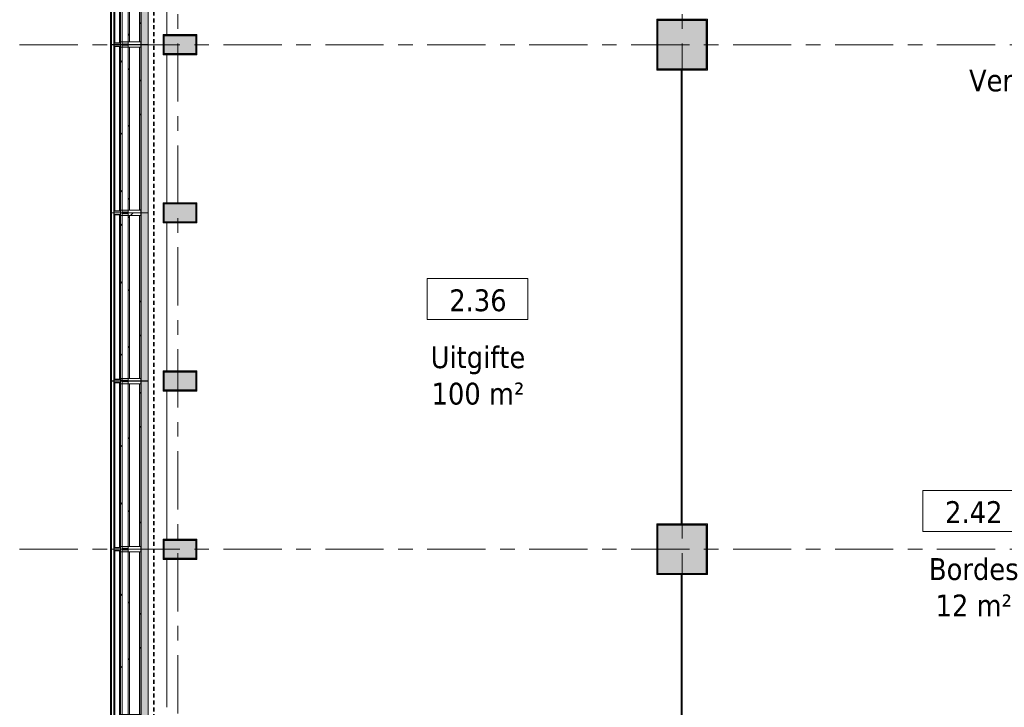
# Model space of a CAD drawing. Extents: x 2820 to 91013, y 1478 to 38178.
# Tile 56 of 182: x 35794 to 46530, y 6605 to 14100. Entities that reach past the tile are written whole.
import ezdxf

# ---------------------------------------------------------------- set-up
doc = ezdxf.new("R2010")
doc.units = 0
doc.header["$LTSCALE"] = 50
doc.linetypes.add('Onderlegger 2e verdieping$0$brandscheiding', pattern=[1.5, 0, -1.5])
doc.linetypes.add('Onderlegger 2e verdieping$0$stramien', pattern=[22.225, 12.7, -3.175, 3.175, -3.175])
doc.layers.get('0').update_dxf_attribs({"linetype": 'CONTINUOUS'})
for name, color, linetype, lineweight in [('Onderlegger 2e verdieping$0$A-AREA-IDEN', 8, 'CONTINUOUS', 18), ('Onderlegger 2e verdieping$0$A-FLOR-OTLN', 8, 'CONTINUOUS', 18), ('Onderlegger 2e verdieping$0$A-GENM', 8, 'CONTINUOUS', 18), ('Onderlegger 2e verdieping$0$A-GLAZ', 8, 'CONTINUOUS', 25), ('Onderlegger 2e verdieping$0$A-WALL', 8, 'CONTINUOUS', 25), ('Onderlegger 2e verdieping$0$A-WALL-PATT', 8, 'CONTINUOUS', 50), ('Onderlegger 2e verdieping$0$S-COLS', 8, 'CONTINUOUS', 18), ('Onderlegger 2e verdieping$0$S-GRID', 8, 'CONTINUOUS', 18)]:
    doc.layers.add(name, color=color, linetype=linetype, lineweight=lineweight)
doc.styles.add('Onderlegger 2e verdieping$0$Tahoma_1', font='TAHOMA.TTF', dxfattribs={"height": 238.040123})
pattern_1 = [(315, (-7411.7, 36951.6), (707.107, 707.107), []), (45, (-7411.7, 36951.6), (-707.107, 707.107), [])]
pattern_2 = [(315, (-9245, 36951.6), (707.107, 707.107), []), (45, (-9245, 36951.6), (-707.107, 707.107), [])]
pattern_3 = [(315, (-11078.37, 36951.6), (212.132, 212.132), [])]
pattern_4 = [(315, (-11078.4, 36951.6), (707.107, 707.107), []), (45, (-11078.4, 36951.6), (-707.107, 707.107), [])]
pattern_5 = [(315, (-12911.7, 36951.6), (707.107, 707.107), []), (45, (-12911.7, 36951.6), (-707.107, 707.107), [])]
pattern_6 = [(315, (-14745, 36951.6), (707.107, 707.107), []), (45, (-14745, 36951.6), (-707.107, 707.107), [])]

# ---------------------------------------------------------------- blocks, each defined once
blk = doc.blocks.new('Onderlegger 2e verdieping$0$65_KU_brandscheiding_v1 - 30m 2-11572328-Plotview 2e Verdieping - schaal 1 op 100')
at = {"layer": 'Onderlegger 2e verdieping$0$A-GENM', "linetype": 'Onderlegger 2e verdieping$0$brandscheiding', "lineweight": 100}
blk.add_line((0, 0), (14065, 0), dxfattribs=at)
blk = doc.blocks.new('Onderlegger 2e verdieping$0$42_KA leemstuc betonkolomafwerking - Type-V44-Plotview 2e Verdieping - schaal 1 op 100')
at = {"layer": 'Onderlegger 2e verdieping$0$A-GENM'}
h = blk.add_hatch(dxfattribs=at)
h.set_pattern_fill('FP_57', color=256, style=0, pattern_type=2)
h.set_pattern_definition([(0, (-43016.6, -13828.2), (406.4, 101.6), [33.528, -271.272, 33.528, -1896.872]), (0, (-43016.6, -13828.2), (406.4, 101.6), [-338.328, -271.272, 33.528, -576.072, -1016]), (0, (-43016.6, -13828.2), (406.4, 101.6), [-1219.2, 33.528, -271.272, 33.528, -677.672]), (0, (-43016.6, -13828.2), (406.4, 101.6), [-1557.528, -169.672, 33.528, -474.472]), (120, (-42864.2, -13777.4), (-291.18818, 301.15272), [33.528, -271.272, 33.528, -1896.872]), (120, (-42864.2, -13777.4), (-291.18818, 301.15272), [-338.328, -271.272, 33.528, -576.072, -1016]), (120, (-42864.2, -13777.4), (-291.18818, 301.15272), [-1219.2, 33.528, -271.272, 33.528, -677.672]), (120, (-42864.2, -13777.4), (-291.18818, 301.15272), [-1557.528, -169.672, 33.528, -474.472]), (240, (-42813.4, -13574.2), (-115.21182, -402.75272), [33.528, -271.272, 33.528, -1896.872]), (240, (-42813.4, -13574.2), (-115.21182, -402.75272), [-338.328, -271.272, 33.528, -576.072, -1016]), (240, (-42813.4, -13574.2), (-115.21182, -402.75272), [-1219.2, 33.528, -271.272, 33.528, -677.672]), (240, (-42813.4, -13574.2), (-115.21182, -402.75272), [-1557.528, -169.672, 33.528, -474.472])])
h.paths.add_polyline_path([(241, -277), (277, -277), (277, 277), (-277, 277), (-277, -277)], flags=0)
h.paths.add_polyline_path([(241, -267), (-267, -267), (-267, 267), (267, 267), (267, -267)], flags=0)
for p, q in [((277, 277), (-277, 277)), ((-277, 277), (-277, -277)), ((-267, 267), (267, 267)), ((-267, -267), (-267, 267)), ((267, 267), (267, -267)), ((277, -277), (277, 277)), ((-277, -277), (277, -277)), ((267, -267), (-267, -267))]:
    blk.add_line(p, q, dxfattribs=at)
blk = doc.blocks.new('Onderlegger 2e verdieping$0$42_KA leemstuc betonkolomafwerking - Type-V46-Plotview 2e Verdieping - schaal 1 op 100')
at = {"layer": 'Onderlegger 2e verdieping$0$A-GENM'}
h = blk.add_hatch(dxfattribs=at)
h.set_pattern_fill('FP_59', color=256, style=0, pattern_type=2)
h.set_pattern_definition([(0, (-43016.6, -8328.2), (406.4, 101.6), [33.528, -271.272, 33.528, -271.272, -1625.6]), (0, (-43016.6, -8328.2), (406.4, 101.6), [-609.6, 33.528, -576.072, 33.528, -271.272, -711.2]), (0, (-43016.6, -8328.2), (406.4, 101.6), [-1524, 33.528, -169.672, 33.528, -474.472]), (120, (-42864.2, -8277.4), (-291.18818, 301.15272), [33.528, -271.272, 33.528, -1896.872]), (120, (-42864.2, -8277.4), (-291.18818, 301.15272), [-338.328, -271.272, 33.528, -576.072, -1016]), (120, (-42864.2, -8277.4), (-291.18818, 301.15272), [-1219.2, 33.528, -271.272, 33.528, -677.672]), (120, (-42864.2, -8277.4), (-291.18818, 301.15272), [-1557.528, -169.672, 33.528, -474.472]), (240, (-42813.4, -8074.2), (-115.21182, -402.75272), [33.528, -271.272, 33.528, -1896.872]), (240, (-42813.4, -8074.2), (-115.21182, -402.75272), [-338.328, -271.272, 33.528, -576.072, -1016]), (240, (-42813.4, -8074.2), (-115.21182, -402.75272), [-1219.2, 33.528, -271.272, 33.528, -677.672]), (240, (-42813.4, -8074.2), (-115.21182, -402.75272), [-1557.528, -169.672, 33.528, -474.472])])
h.paths.add_polyline_path([(-277, -277), (277, -277), (277, 277), (-277, 277)], flags=0)
h.paths.add_polyline_path([(267, -267), (-267, -267), (-267, 267), (267, 267)], flags=0)
for p, q in [((277, 277), (-277, 277)), ((-277, 277), (-277, -277)), ((-267, 267), (267, 267)), ((-267, -267), (-267, 267)), ((267, 267), (267, -267)), ((277, -277), (277, 277)), ((-277, -277), (277, -277)), ((267, -267), (-267, -267))]:
    blk.add_line(p, q, dxfattribs=at)
blk = doc.blocks.new('Onderlegger 2e verdieping$0$42_KA leemstuc betonkolomafwerking - Type-V119-Plotview 2e Verdieping - schaal 1 op 100')
at = {"layer": 'Onderlegger 2e verdieping$0$A-GENM'}
h = blk.add_hatch(dxfattribs=at)
h.set_pattern_fill('FP_173', color=256, style=0, pattern_type=2)
h.set_pattern_definition([(0, (-37633.6, -13995.21), (406.4, 101.6), [33.528, -271.272, 33.528, -1896.872]), (0, (-37633.6, -13995.21), (406.4, 101.6), [-338.328, -271.272, 33.528, -576.072, -1016]), (0, (-37633.6, -13995.21), (406.4, 101.6), [-1219.2, 33.528, -271.272, 33.528, -677.672]), (0, (-37633.6, -13995.21), (406.4, 101.6), [-1557.528, -169.672, 33.528, -474.472]), (120, (-37481.2, -13944.41), (-291.18818, 301.15272), [33.528, -271.272, 33.528, -1896.872]), (120, (-37481.2, -13944.41), (-291.18818, 301.15272), [-338.328, -271.272, 33.528, -576.072, -1016]), (120, (-37481.2, -13944.41), (-291.18818, 301.15272), [-1219.2, 33.528, -271.272, 33.528, -677.672]), (120, (-37481.2, -13944.41), (-291.18818, 301.15272), [-1557.528, -169.672, 33.528, -474.472]), (240, (-37430.4, -13741.21), (-115.21182, -402.75272), [33.528, -271.272, 33.528, -1896.872]), (240, (-37430.4, -13741.21), (-115.21182, -402.75272), [-338.328, -271.272, 33.528, -576.072, -1016]), (240, (-37430.4, -13741.21), (-115.21182, -402.75272), [-1219.2, 33.528, -271.272, 33.528, -677.672]), (240, (-37430.4, -13741.21), (-115.21182, -402.75272), [-1557.528, -169.672, 33.528, -474.472])])
h.paths.add_polyline_path([(-277, -277), (93, -277), (93, -56.67), (-277, -56.67)], flags=0)
h.paths.add_polyline_path([(-267, -267), (-267, -66.67), (83, -66.67), (83, -267)], flags=0)
for p, q in [((93, -56.67), (-277, -56.67)), ((-277, -56.67), (-277, -277)), ((-267, -66.67), (83, -66.67)), ((-267, -267), (-267, -66.67)), ((83, -66.67), (83, -267)), ((93, -277), (93, -56.67)), ((-277, -277), (93, -277)), ((83, -267), (-267, -267))]:
    blk.add_line(p, q, dxfattribs=at)
blk = doc.blocks.new('Onderlegger 2e verdieping$0$42_KA leemstuc betonkolomafwerking - Type-V120-Plotview 2e Verdieping - schaal 1 op 100')
at = {"layer": 'Onderlegger 2e verdieping$0$A-GENM'}
h = blk.add_hatch(dxfattribs=at)
h.set_pattern_fill('FP_174', color=256, style=0, pattern_type=2)
h.set_pattern_definition([(0, (-37633.6, -12161.87), (406.4, 101.6), [33.528, -271.272, 33.528, -1896.872]), (0, (-37633.6, -12161.87), (406.4, 101.6), [-338.328, -271.272, 33.528, -576.072, -1016]), (0, (-37633.6, -12161.87), (406.4, 101.6), [-1219.2, 33.528, -271.272, 33.528, -677.672]), (0, (-37633.6, -12161.87), (406.4, 101.6), [-1557.528, -169.672, 33.528, -474.472]), (120, (-37481.2, -12111.07), (-291.18818, 301.15272), [33.528, -271.272, 33.528, -1896.872]), (120, (-37481.2, -12111.07), (-291.18818, 301.15272), [-338.328, -271.272, 33.528, -576.072, -1016]), (120, (-37481.2, -12111.07), (-291.18818, 301.15272), [-1219.2, 33.528, -271.272, 33.528, -677.672]), (120, (-37481.2, -12111.07), (-291.18818, 301.15272), [-1557.528, -169.672, 33.528, -474.472]), (240, (-37430.4, -11907.87), (-115.21182, -402.75272), [33.528, -271.272, 33.528, -1896.872]), (240, (-37430.4, -11907.87), (-115.21182, -402.75272), [-338.328, -271.272, 33.528, -576.072, -1016]), (240, (-37430.4, -11907.87), (-115.21182, -402.75272), [-1219.2, 33.528, -271.272, 33.528, -677.672]), (240, (-37430.4, -11907.87), (-115.21182, -402.75272), [-1557.528, -169.672, 33.528, -474.472])])
h.paths.add_polyline_path([(-277, -277), (93, -277), (93, -56.67), (-277, -56.67)], flags=0)
h.paths.add_polyline_path([(-267, -267), (-267, -66.67), (83, -66.67), (83, -267)], flags=0)
for p, q in [((93, -56.67), (-277, -56.67)), ((-277, -56.67), (-277, -277)), ((-267, -66.67), (83, -66.67)), ((-267, -267), (-267, -66.67)), ((83, -66.67), (83, -267)), ((93, -277), (93, -56.67)), ((-277, -277), (93, -277)), ((83, -267), (-267, -267))]:
    blk.add_line(p, q, dxfattribs=at)
blk = doc.blocks.new('Onderlegger 2e verdieping$0$42_KA leemstuc betonkolomafwerking - Type-V121-Plotview 2e Verdieping - schaal 1 op 100')
at = {"layer": 'Onderlegger 2e verdieping$0$A-GENM'}
h = blk.add_hatch(dxfattribs=at)
h.set_pattern_fill('FP_175', color=256, style=0, pattern_type=2)
h.set_pattern_definition([(0, (-37633.6, -10328.54), (406.4, 101.6), [33.528, -271.272, 33.528, -1896.872]), (0, (-37633.6, -10328.54), (406.4, 101.6), [-338.328, -271.272, 33.528, -576.072, -1016]), (0, (-37633.6, -10328.54), (406.4, 101.6), [-1219.2, 33.528, -271.272, 33.528, -677.672]), (0, (-37633.6, -10328.54), (406.4, 101.6), [-1557.528, -169.672, 33.528, -474.472]), (120, (-37481.2, -10277.74), (-291.18818, 301.15272), [33.528, -271.272, 33.528, -1896.872]), (120, (-37481.2, -10277.74), (-291.18818, 301.15272), [-338.328, -271.272, 33.528, -576.072, -1016]), (120, (-37481.2, -10277.74), (-291.18818, 301.15272), [-1219.2, 33.528, -271.272, 33.528, -677.672]), (120, (-37481.2, -10277.74), (-291.18818, 301.15272), [-1557.528, -169.672, 33.528, -474.472]), (240, (-37430.4, -10074.54), (-115.21182, -402.75272), [33.528, -271.272, 33.528, -1896.872]), (240, (-37430.4, -10074.54), (-115.21182, -402.75272), [-338.328, -271.272, 33.528, -576.072, -1016]), (240, (-37430.4, -10074.54), (-115.21182, -402.75272), [-1219.2, 33.528, -271.272, 33.528, -677.672]), (240, (-37430.4, -10074.54), (-115.21182, -402.75272), [-1557.528, -169.672, 33.528, -474.472])])
h.paths.add_polyline_path([(-277, -277), (93, -277), (93, -56.67), (-277, -56.67)], flags=0)
h.paths.add_polyline_path([(83, -267), (-267, -267), (-267, -66.67), (83, -66.67)], flags=0)
for p, q in [((93, -56.67), (-277, -56.67)), ((-277, -56.67), (-277, -277)), ((-267, -66.67), (83, -66.67)), ((-267, -267), (-267, -66.67)), ((83, -66.67), (83, -267)), ((93, -277), (93, -56.67)), ((-277, -277), (93, -277)), ((83, -267), (-267, -267))]:
    blk.add_line(p, q, dxfattribs=at)
blk = doc.blocks.new('Onderlegger 2e verdieping$0$42_KA leemstuc betonkolomafwerking - Type-V122-Plotview 2e Verdieping - schaal 1 op 100')
at = {"layer": 'Onderlegger 2e verdieping$0$A-GENM'}
h = blk.add_hatch(dxfattribs=at)
h.set_pattern_fill('FP_176', color=256, style=0, pattern_type=2)
h.set_pattern_definition([(0, (-37633.6, -8495.21), (406.4, 101.6), [33.528, -271.272, 33.528, -271.272, -1625.6]), (0, (-37633.6, -8495.21), (406.4, 101.6), [-609.6, 33.528, -576.072, 33.528, -271.272, -711.2]), (0, (-37633.6, -8495.21), (406.4, 101.6), [-1524, 33.528, -169.672, 33.528, -474.472]), (120, (-37481.2, -8444.41), (-291.18818, 301.15272), [33.528, -271.272, 33.528, -1896.872]), (120, (-37481.2, -8444.41), (-291.18818, 301.15272), [-338.328, -271.272, 33.528, -576.072, -1016]), (120, (-37481.2, -8444.41), (-291.18818, 301.15272), [-1219.2, 33.528, -271.272, 33.528, -677.672]), (120, (-37481.2, -8444.41), (-291.18818, 301.15272), [-1557.528, -169.672, 33.528, -474.472]), (240, (-37430.4, -8241.21), (-115.21182, -402.75272), [33.528, -271.272, 33.528, -1896.872]), (240, (-37430.4, -8241.21), (-115.21182, -402.75272), [-338.328, -271.272, 33.528, -576.072, -1016]), (240, (-37430.4, -8241.21), (-115.21182, -402.75272), [-1219.2, 33.528, -271.272, 33.528, -677.672]), (240, (-37430.4, -8241.21), (-115.21182, -402.75272), [-1557.528, -169.672, 33.528, -474.472])])
h.paths.add_polyline_path([(-277, -277), (93, -277), (93, -56.67), (-277, -56.67)], flags=0)
h.paths.add_polyline_path([(83, -267), (-267, -267), (-267, -66.67), (83, -66.67)], flags=0)
for p, q in [((93, -56.67), (-277, -56.67)), ((-277, -56.67), (-277, -277)), ((-267, -66.67), (83, -66.67)), ((-267, -267), (-267, -66.67)), ((83, -66.67), (83, -267)), ((93, -277), (93, -56.67)), ((-277, -277), (93, -277)), ((83, -267), (-267, -267))]:
    blk.add_line(p, q, dxfattribs=at)
blk = doc.blocks.new('Onderlegger 2e verdieping$0$31_KA_Houten vliesgevel met draaiend deel natuursteen gevel - 31_KA_Houten vliesgevel met draaiend deel natuursteen gevel-12423261-Plotview 2e Verdieping - schaal 1 op 100')
at = {"layer": 'Onderlegger 2e verdieping$0$A-GLAZ'}
blk.add_hatch(color=256, dxfattribs=at).paths.add_polyline_path([(-917, 159), (-917, 156), (917, 156), (917, 159), (-835, 159)], flags=0)
at = {"layer": 'Onderlegger 2e verdieping$0$A-GLAZ', "lineweight": 18}
h = blk.add_hatch(dxfattribs=at)
h.set_pattern_fill('FP_373', color=256, style=0, pattern_type=2)
h.set_pattern_definition([(315, (-7411.7, 36951.6), (212.132, 212.132), [])])
h.paths.add_polyline_path([(-917, -165), (-887, -165), (-887, -26), (-910, -26), (-910, 40), (-887, 40), (-887, 60), (-917, 60)], flags=0)
at = {"layer": 'Onderlegger 2e verdieping$0$A-GLAZ'}
h = blk.add_hatch(color=256, dxfattribs=at)
h.paths.add_polyline_path([(-910, -26), (-887, -26), (-887, 40), (-910, 40)], flags=0)
h.paths.add_polyline_path([(887, -26), (910, -26), (910, 40), (887, 40)], flags=0)
at = {"layer": 'Onderlegger 2e verdieping$0$A-GLAZ', "lineweight": 18}
h = blk.add_hatch(dxfattribs=at)
h.set_pattern_fill('FP_374', color=256, style=0, pattern_type=2)
h.set_pattern_definition(pattern_1)
h.paths.add_polyline_path([(-887, 60), (-887, 40), (887, 40), (887, 60), (-730, 60)], flags=0)
h = blk.add_hatch(dxfattribs=at)
h.set_pattern_fill('FP_374', color=256, style=0, pattern_type=2)
h.set_pattern_definition(pattern_1)
h.paths.add_polyline_path([(-887, -26), (-887, -41), (887, -41), (887, -26), (-730, -26)], flags=0)
at = {"layer": 'Onderlegger 2e verdieping$0$A-GLAZ'}
h = blk.add_hatch(color=256, dxfattribs=at)
h.paths.add_polyline_path([(-917, -190), (-917, -245), (917, -245), (917, -166), (-917, -166)], flags=0)
h.paths.add_polyline_path([(-807, -411), (-806, -411), (-807, -405)], flags=0)
h.paths.add_polyline_path([(806, -411), (806, -411), (806, -405)], flags=0)
at = {"layer": 'Onderlegger 2e verdieping$0$A-GLAZ', "lineweight": 18}
h = blk.add_hatch(dxfattribs=at)
h.set_pattern_fill('FP_374', color=256, style=0, pattern_type=2)
h.set_pattern_definition(pattern_1)
h.paths.add_polyline_path([(-887, -150), (-887, -165), (887, -165), (887, -150), (-730, -150)], flags=0)
for p, q in [((-917, 159), (917, 159)), ((-917, 156), (-917, 159)), ((-917, 156), (-917, 132)), ((917, 156), (-917, 156)), ((-917, 132), (-917, 129)), ((917, 132), (-917, 132)), ((917, 129), (-917, 129)), ((-917, 60), (-917, 129)), ((917, 159), (917, 156)), ((917, 132), (917, 156)), ((917, 129), (917, 132)), ((917, 129), (917, 60)), ((-917, 60), (-887, 60)), ((-917, -165), (-917, 60)), ((-910, 40), (-910, -26)), ((-887, 40), (-910, 40)), ((-887, 60), (-887, 40)), ((-887, 40), (-887, 60)), ((-887, 60), (887, 60)), ((-887, 40), (887, 40)), ((-887, 40), (-887, -26)), ((887, 60), (917, 60)), ((887, 40), (887, 60)), ((887, 60), (887, 40)), ((910, 40), (887, 40)), ((887, -26), (887, 40)), ((910, -26), (910, 40)), ((917, 60), (917, -165)), ((-910, -26), (-887, -26)), ((-887, -26), (-887, -165)), ((887, -26), (-887, -26)), ((-887, -41), (-887, -26)), ((-887, -150), (-887, -41)), ((-887, -41), (887, -41)), ((887, -41), (-887, -41)), ((887, -26), (910, -26)), ((887, -165), (887, -26)), ((887, -26), (887, -41)), ((887, -41), (887, -150)), ((-887, -165), (-917, -165)), ((-917, -245), (-917, -166)), ((917, -166), (-917, -166)), ((887, -150), (-887, -150)), ((-887, -165), (-887, -150)), ((-887, -150), (887, -150)), ((887, -165), (-887, -165)), ((887, -150), (887, -165)), ((917, -165), (887, -165)), ((917, -166), (917, -245))]:
    blk.add_line(p, q, dxfattribs=at)
at = {"layer": 'Onderlegger 2e verdieping$0$A-GLAZ'}
for p, q in [((-897, 125), (-897, 65)), ((897, 125), (-897, 125)), ((897, 65), (897, 125)), ((-897, 65), (897, 65))]:
    blk.add_line(p, q, dxfattribs=at)
blk = doc.blocks.new('Onderlegger 2e verdieping$0$31_KA_Houten vliesgevel met draaiend deel natuursteen gevel - 31_KA_Houten vliesgevel met draaiend deel natuursteen gevel-V267-Plotview 2e Verdieping - schaal 1 op 100')
at = {"layer": 'Onderlegger 2e verdieping$0$A-GLAZ'}
blk.add_hatch(color=256, dxfattribs=at).paths.add_polyline_path([(-917, 159), (-917, 156), (917, 156), (917, 159), (-877, 159)], flags=0)
h = blk.add_hatch(color=256, dxfattribs=at)
h.paths.add_polyline_path([(-910, -26), (-887, -26), (-887, 40), (-910, 40)], flags=0)
h.paths.add_polyline_path([(887, -26), (910, -26), (910, 40), (887, 40)], flags=0)
at = {"layer": 'Onderlegger 2e verdieping$0$A-GLAZ', "lineweight": 18}
h = blk.add_hatch(dxfattribs=at)
h.set_pattern_fill('FP_377', color=256, style=0, pattern_type=2)
h.set_pattern_definition(pattern_2)
h.paths.add_polyline_path([(-887, 60), (-887, 40), (887, 40), (887, 60), (-877, 60)], flags=0)
h = blk.add_hatch(dxfattribs=at)
h.set_pattern_fill('FP_377', color=256, style=0, pattern_type=2)
h.set_pattern_definition(pattern_2)
h.paths.add_polyline_path([(-887, -26), (-887, -41), (887, -41), (887, -26), (-877, -26)], flags=0)
at = {"layer": 'Onderlegger 2e verdieping$0$A-GLAZ'}
h = blk.add_hatch(color=256, dxfattribs=at)
h.paths.add_polyline_path([(-917, -166), (-917, -245), (917, -245), (917, -166), (-877, -166)], flags=0)
h.paths.add_polyline_path([(806, -411), (806, -411), (806, -405)], flags=0)
at = {"layer": 'Onderlegger 2e verdieping$0$A-GLAZ', "lineweight": 18}
h = blk.add_hatch(dxfattribs=at)
h.set_pattern_fill('FP_377', color=256, style=0, pattern_type=2)
h.set_pattern_definition(pattern_2)
h.paths.add_polyline_path([(-887, -150), (-887, -165), (887, -165), (887, -150), (-877, -150)], flags=0)
for p, q in [((-917, 159), (917, 159)), ((-917, 156), (-917, 159)), ((-917, 156), (-917, 132)), ((917, 156), (-917, 156)), ((-917, 132), (-917, 129)), ((917, 132), (-917, 132)), ((917, 129), (-917, 129)), ((-917, 60), (-917, 129)), ((917, 159), (917, 156)), ((917, 132), (917, 156)), ((917, 129), (917, 132)), ((917, 129), (917, 60)), ((-917, 60), (-887, 60)), ((-917, -165), (-917, 60)), ((-910, 40), (-910, -26)), ((-887, 40), (-910, 40)), ((-887, 60), (-887, 40)), ((-887, 40), (-887, 60)), ((-887, 60), (887, 60)), ((-887, 40), (887, 40)), ((-887, 40), (-887, -26)), ((887, 60), (917, 60)), ((887, 40), (887, 60)), ((887, 60), (887, 40)), ((910, 40), (887, 40)), ((887, -26), (887, 40)), ((910, -26), (910, 40)), ((917, 60), (917, -165)), ((-910, -26), (-887, -26)), ((-887, -26), (-887, -165)), ((887, -26), (-887, -26)), ((-887, -41), (-887, -26)), ((-887, -150), (-887, -41)), ((-887, -41), (887, -41)), ((887, -41), (-887, -41)), ((887, -26), (910, -26)), ((887, -165), (887, -26)), ((887, -26), (887, -41)), ((887, -41), (887, -150)), ((-887, -165), (-917, -165)), ((-917, -245), (-917, -166)), ((917, -166), (-917, -166)), ((887, -150), (-887, -150)), ((-887, -165), (-887, -150)), ((-887, -150), (887, -150)), ((887, -165), (-887, -165)), ((887, -150), (887, -165)), ((917, -165), (887, -165)), ((917, -166), (917, -245))]:
    blk.add_line(p, q, dxfattribs=at)
at = {"layer": 'Onderlegger 2e verdieping$0$A-GLAZ'}
for p, q in [((-897, 125), (-897, 65)), ((897, 125), (-897, 125)), ((897, 65), (897, 125)), ((-897, 65), (897, 65))]:
    blk.add_line(p, q, dxfattribs=at)
blk = doc.blocks.new('Onderlegger 2e verdieping$0$31_KA_Houten vliesgevel met draaiend deel natuursteen gevel - 31_KA_Houten vliesgevel met draaiend deel natuursteen gevel-V268-Plotview 2e Verdieping - schaal 1 op 100')
at = {"layer": 'Onderlegger 2e verdieping$0$A-GLAZ'}
for points in [[(-917, 159), (-917, 156), (917, 156), (917, 159), (-813, 159)], [(-917, -166), (-917, -245), (917, -245), (917, -166), (-813, -166)]]:
    blk.add_hatch(color=256, dxfattribs=at).paths.add_polyline_path(points, flags=0)
at = {"layer": 'Onderlegger 2e verdieping$0$A-GLAZ', "lineweight": 18}
h = blk.add_hatch(dxfattribs=at)
h.set_pattern_fill('FP_378', color=256, style=0, pattern_type=2)
h.set_pattern_definition(pattern_3)
h.paths.add_polyline_path([(-917, -165), (-887, -165), (-887, -26), (-910, -26), (-910, 40), (-887, 40), (-887, 60), (-917, 60)], flags=0)
at = {"layer": 'Onderlegger 2e verdieping$0$A-GLAZ'}
h = blk.add_hatch(color=256, dxfattribs=at)
h.paths.add_polyline_path([(-910, -26), (-887, -26), (-887, 40), (-910, 40)], flags=0)
h.paths.add_polyline_path([(887, -26), (910, -26), (910, 40), (887, 40)], flags=0)
at = {"layer": 'Onderlegger 2e verdieping$0$A-GLAZ', "lineweight": 18}
h = blk.add_hatch(dxfattribs=at)
h.set_pattern_fill('FP_379', color=256, style=0, pattern_type=2)
h.set_pattern_definition(pattern_4)
h.paths.add_polyline_path([(-887, 60), (-887, 40), (887, 40), (887, 60), (-813, 60)], flags=0)
h = blk.add_hatch(dxfattribs=at)
h.set_pattern_fill('FP_378', color=256, style=0, pattern_type=2)
h.set_pattern_definition(pattern_3)
h.paths.add_polyline_path([(887, -26), (887, -165), (917, -165), (917, 60), (887, 60), (887, 40), (910, 40), (910, -26)], flags=0)
h = blk.add_hatch(dxfattribs=at)
h.set_pattern_fill('FP_379', color=256, style=0, pattern_type=2)
h.set_pattern_definition(pattern_4)
h.paths.add_polyline_path([(-887, -26), (-887, -41), (887, -41), (887, -26), (-813, -26)], flags=0)
h = blk.add_hatch(dxfattribs=at)
h.set_pattern_fill('FP_379', color=256, style=0, pattern_type=2)
h.set_pattern_definition(pattern_4)
h.paths.add_polyline_path([(-887, -150), (-887, -165), (887, -165), (887, -150), (-813, -150)], flags=0)
for p, q in [((-917, 159), (917, 159)), ((-917, 156), (-917, 159)), ((-917, 156), (-917, 132)), ((917, 156), (-917, 156)), ((-917, 132), (-917, 129)), ((917, 132), (-917, 132)), ((917, 129), (-917, 129)), ((-917, 60), (-917, 129)), ((917, 159), (917, 156)), ((917, 132), (917, 156)), ((917, 129), (917, 132)), ((917, 129), (917, 60)), ((-917, 60), (-887, 60)), ((-917, -165), (-917, 60)), ((-910, 40), (-910, -26)), ((-887, 40), (-910, 40)), ((-887, 60), (-887, 40)), ((-887, 40), (-887, 60)), ((-887, 60), (887, 60)), ((-887, 40), (887, 40)), ((-887, 40), (-887, -26)), ((887, 60), (917, 60)), ((887, 40), (887, 60)), ((887, 60), (887, 40)), ((910, 40), (887, 40)), ((887, -26), (887, 40)), ((910, -26), (910, 40)), ((917, 60), (917, -165)), ((-910, -26), (-887, -26)), ((-887, -26), (-887, -165)), ((887, -26), (-887, -26)), ((-887, -41), (-887, -26)), ((-887, -150), (-887, -41)), ((-887, -41), (887, -41)), ((887, -41), (-887, -41)), ((887, -26), (910, -26)), ((887, -165), (887, -26)), ((887, -26), (887, -41)), ((887, -41), (887, -150)), ((-887, -165), (-917, -165)), ((-917, -245), (-917, -166)), ((917, -166), (-917, -166)), ((887, -150), (-887, -150)), ((-887, -165), (-887, -150)), ((-887, -150), (887, -150)), ((887, -165), (-887, -165)), ((887, -150), (887, -165)), ((917, -165), (887, -165)), ((917, -166), (917, -245))]:
    blk.add_line(p, q, dxfattribs=at)
at = {"layer": 'Onderlegger 2e verdieping$0$A-GLAZ'}
for p, q in [((-897, 125), (-897, 65)), ((897, 125), (-897, 125)), ((897, 65), (897, 125)), ((-897, 65), (897, 65))]:
    blk.add_line(p, q, dxfattribs=at)
blk = doc.blocks.new('Onderlegger 2e verdieping$0$31_KA_Houten vliesgevel met draaiend deel natuursteen gevel - 31_KA_Houten vliesgevel met draaiend deel natuursteen gevel-V269-Plotview 2e Verdieping - schaal 1 op 100')
at = {"layer": 'Onderlegger 2e verdieping$0$A-GLAZ'}
for points in [[(-917, 159), (-917, 156), (917, 156), (917, 159), (-749, 159)], [(-917, -190), (-917, -245), (917, -245), (917, -166), (-917, -166)]]:
    blk.add_hatch(color=256, dxfattribs=at).paths.add_polyline_path(points, flags=0)
at = {"layer": 'Onderlegger 2e verdieping$0$A-GLAZ', "lineweight": 18}
h = blk.add_hatch(dxfattribs=at)
h.set_pattern_fill('FP_380', color=256, style=0, pattern_type=2)
h.set_pattern_definition([(315, (-12911.7, 36951.6), (212.132, 212.132), [])])
h.paths.add_polyline_path([(-917, -165), (-887, -165), (-887, -26), (-910, -26), (-910, 40), (-887, 40), (-887, 60), (-917, 60)], flags=0)
at = {"layer": 'Onderlegger 2e verdieping$0$A-GLAZ'}
h = blk.add_hatch(color=256, dxfattribs=at)
h.paths.add_polyline_path([(-910, -26), (-887, -26), (-887, 40), (-910, 40)], flags=0)
h.paths.add_polyline_path([(887, -26), (910, -26), (910, 40), (887, 40)], flags=0)
at = {"layer": 'Onderlegger 2e verdieping$0$A-GLAZ', "lineweight": 18}
h = blk.add_hatch(dxfattribs=at)
h.set_pattern_fill('FP_381', color=256, style=0, pattern_type=2)
h.set_pattern_definition(pattern_5)
h.paths.add_polyline_path([(-887, 60), (-887, 40), (887, 40), (887, 60), (-749, 60)], flags=0)
h = blk.add_hatch(dxfattribs=at)
h.set_pattern_fill('FP_381', color=256, style=0, pattern_type=2)
h.set_pattern_definition(pattern_5)
h.paths.add_polyline_path([(-887, -26), (-887, -41), (887, -41), (887, -26), (-749, -26)], flags=0)
h = blk.add_hatch(dxfattribs=at)
h.set_pattern_fill('FP_381', color=256, style=0, pattern_type=2)
h.set_pattern_definition(pattern_5)
h.paths.add_polyline_path([(-887, -150), (-887, -165), (887, -165), (887, -150), (-749, -150)], flags=0)
for p, q in [((-917, 159), (917, 159)), ((-917, 156), (-917, 159)), ((-917, 156), (-917, 132)), ((917, 156), (-917, 156)), ((-917, 132), (-917, 129)), ((917, 132), (-917, 132)), ((917, 129), (-917, 129)), ((-917, 60), (-917, 129)), ((917, 159), (917, 156)), ((917, 132), (917, 156)), ((917, 129), (917, 132)), ((917, 129), (917, 60)), ((-917, 60), (-887, 60)), ((-917, -165), (-917, 60)), ((-910, 40), (-910, -26)), ((-887, 40), (-910, 40)), ((-887, 60), (-887, 40)), ((-887, 40), (-887, 60)), ((-887, 60), (887, 60)), ((-887, 40), (887, 40)), ((-887, 40), (-887, -26)), ((887, 60), (917, 60)), ((887, 40), (887, 60)), ((887, 60), (887, 40)), ((910, 40), (887, 40)), ((887, -26), (887, 40)), ((910, -26), (910, 40)), ((917, 60), (917, -165)), ((-910, -26), (-887, -26)), ((-887, -26), (-887, -165)), ((887, -26), (-887, -26)), ((-887, -41), (-887, -26)), ((-887, -150), (-887, -41)), ((-887, -41), (887, -41)), ((887, -41), (-887, -41)), ((887, -26), (910, -26)), ((887, -165), (887, -26)), ((887, -26), (887, -41)), ((887, -41), (887, -150)), ((-887, -165), (-917, -165)), ((-917, -245), (-917, -166)), ((917, -166), (-917, -166)), ((887, -150), (-887, -150)), ((-887, -165), (-887, -150)), ((-887, -150), (887, -150)), ((887, -165), (-887, -165)), ((887, -150), (887, -165)), ((917, -165), (887, -165)), ((917, -166), (917, -245))]:
    blk.add_line(p, q, dxfattribs=at)
at = {"layer": 'Onderlegger 2e verdieping$0$A-GLAZ'}
for p, q in [((-897, 125), (-897, 65)), ((897, 125), (-897, 125)), ((897, 65), (897, 125)), ((-897, 65), (897, 65))]:
    blk.add_line(p, q, dxfattribs=at)
blk = doc.blocks.new('Onderlegger 2e verdieping$0$31_KA_Houten vliesgevel met draaiend deel natuursteen gevel - 31_KA_Houten vliesgevel met draaiend deel natuursteen gevel-V270-Plotview 2e Verdieping - schaal 1 op 100')
at = {"layer": 'Onderlegger 2e verdieping$0$A-GLAZ'}
blk.add_hatch(color=256, dxfattribs=at).paths.add_polyline_path([(-917, 159), (-917, 156), (917, 156), (917, 159), (-896, 159)], flags=0)
h = blk.add_hatch(color=256, dxfattribs=at)
h.paths.add_polyline_path([(-910, 40), (-910, -26), (-887, -26), (-887, 40), (-907, 40)], flags=0)
h.paths.add_polyline_path([(887, -26), (910, -26), (910, 40), (887, 40)], flags=0)
at = {"layer": 'Onderlegger 2e verdieping$0$A-GLAZ', "lineweight": 18}
h = blk.add_hatch(dxfattribs=at)
h.set_pattern_fill('FP_382', color=256, style=0, pattern_type=2)
h.set_pattern_definition(pattern_6)
h.paths.add_polyline_path([(-887, 60), (-887, 40), (887, 40), (887, 60), (-685, 60)], flags=0)
h = blk.add_hatch(dxfattribs=at)
h.set_pattern_fill('FP_382', color=256, style=0, pattern_type=2)
h.set_pattern_definition(pattern_6)
h.paths.add_polyline_path([(-887, -26), (-887, -41), (887, -41), (887, -26), (-685, -26)], flags=0)
at = {"layer": 'Onderlegger 2e verdieping$0$A-GLAZ'}
h = blk.add_hatch(color=256, dxfattribs=at)
h.paths.add_polyline_path([(-917, -166), (-917, -245), (917, -245), (917, -166), (-896, -166)], flags=0)
h.paths.add_polyline_path([(806, -411), (807, -411), (806, -405)], flags=0)
at = {"layer": 'Onderlegger 2e verdieping$0$A-GLAZ', "lineweight": 18}
h = blk.add_hatch(dxfattribs=at)
h.set_pattern_fill('FP_382', color=256, style=0, pattern_type=2)
h.set_pattern_definition(pattern_6)
h.paths.add_polyline_path([(-887, -150), (-887, -165), (887, -165), (887, -150), (-685, -150)], flags=0)
for p, q in [((-917, 159), (917, 159)), ((-917, 156), (-917, 159)), ((-917, 156), (-917, 132)), ((917, 156), (-917, 156)), ((-917, 132), (-917, 129)), ((917, 132), (-917, 132)), ((917, 129), (-917, 129)), ((-917, 60), (-917, 129)), ((917, 159), (917, 156)), ((917, 132), (917, 156)), ((917, 129), (917, 132)), ((917, 129), (917, 60)), ((-917, 60), (-887, 60)), ((-917, -165), (-917, 60)), ((-910, 40), (-910, -26)), ((-887, 40), (-910, 40)), ((-887, 60), (-887, 40)), ((-887, 40), (-887, 60)), ((-887, 60), (887, 60)), ((-887, 40), (887, 40)), ((-887, 40), (-887, -26)), ((887, 60), (917, 60)), ((887, 40), (887, 60)), ((887, 60), (887, 40)), ((910, 40), (887, 40)), ((887, -26), (887, 40)), ((910, -26), (910, 40)), ((917, 60), (917, -165)), ((-910, -26), (-887, -26)), ((-887, -26), (-887, -165)), ((887, -26), (-887, -26)), ((-887, -41), (-887, -26)), ((-887, -150), (-887, -41)), ((-887, -41), (887, -41)), ((887, -41), (-887, -41)), ((887, -26), (910, -26)), ((887, -165), (887, -26)), ((887, -26), (887, -41)), ((887, -41), (887, -150)), ((-887, -165), (-917, -165)), ((-917, -245), (-917, -166)), ((917, -166), (-917, -166)), ((887, -150), (-887, -150)), ((-887, -165), (-887, -150)), ((-887, -150), (887, -150)), ((887, -165), (-887, -165)), ((887, -150), (887, -165)), ((917, -165), (887, -165)), ((917, -166), (917, -245))]:
    blk.add_line(p, q, dxfattribs=at)
at = {"layer": 'Onderlegger 2e verdieping$0$A-GLAZ'}
for p, q in [((-897, 125), (-897, 65)), ((897, 125), (-897, 125)), ((897, 65), (897, 125)), ((-897, 65), (897, 65))]:
    blk.add_line(p, q, dxfattribs=at)
blk = doc.blocks.new('Onderlegger 2e verdieping$0$vensterbank tweede verdieping - vensterbank tweede verdieping-11898810-Plotview 2e Verdieping - schaal 1 op 100')
at = {"layer": 'Onderlegger 2e verdieping$0$A-GLAZ', "lineweight": 18}
for p, q in [((37197, 17383), (37197, 2828)), ((37397, 13939), (37397, 15551)), ((37397, 13718), (37357, 13718)), ((37397, 12105), (37397, 13718)), ((37397, 11885), (37357, 11885)), ((37397, 10272), (37397, 11885)), ((37397, 10051), (37357, 10051)), ((37397, 8439), (37397, 10051)), ((37397, 8218), (37357, 8218)), ((37397, 6605), (37397, 8218))]:
    blk.add_line(p, q, dxfattribs=at)
blk = doc.blocks.new('Onderlegger 2e verdieping$0$00_KU ruimtetag groot - 00_KU ruimtetag groot-3653893-Plotview 2e Verdieping - schaal 1 op 100')
at = {"layer": 'Onderlegger 2e verdieping$0$A-AREA-IDEN'}
for p, q in [((5.5, 2.16), (-5.5, 2.16)), ((-5.5, 2.16), (-5.5, -2.3)), ((5.5, -2.3), (5.5, 2.16)), ((-5.5, -2.3), (5.5, -2.3))]:
    blk.add_line(p, q, dxfattribs=at)
blk = doc.blocks.new('Onderlegger 2e verdieping$0$28_KU_vloerrand 250x670 verdieping - 14565 mm-1052744-Plotview 2e Verdieping - schaal 1 op 100')
at = {"layer": 'Onderlegger 2e verdieping$0$S-COLS'}
blk.add_hatch(color=256, dxfattribs=at).paths.add_polyline_path([(1, -7283), (1, -7282), (1, -5449), (1, -5449), (1, -3616), (1, -3616), (1, -1782), (1, -1782), (1, 51), (1, 51), (1, 1884), (1, 1884), (1, 3718), (1, 3718), (1, 5551), (80, 5551), (80, 7273), (160, 7273), (160, 7283), (0, 7283), (0, -7283)], flags=0)
h = blk.add_hatch(color=256, dxfattribs=at)
h.paths.add_polyline_path([(250, -5339), (250, -5339), (246, -5339)], flags=0)
h.paths.add_polyline_path([(250, -3726), (250, -3726), (246, -3726)], flags=0)
h.paths.add_polyline_path([(250, -3505), (250, -3505), (250, -3505)], flags=0)
h.paths.add_polyline_path([(250, 1995), (250, 1995), (246, 1995)], flags=0)
h.paths.add_polyline_path([(250, 7273), (250, 7283), (160, 7283), (160, 7273), (240, 7273)], flags=0)
blk = doc.blocks.new('Onderlegger 2e verdieping')
at = {"layer": 'Onderlegger 2e verdieping$0$A-WALL-PATT', "lineweight": 5}
h = blk.add_hatch(color=256, dxfattribs=at)
h.paths.add_polyline_path([(36919, 2825), (36922, 2825), (36922, 2828), (36818, 2828), (36818, 2825), (36912, 2825)], flags=0)
h.paths.add_polyline_path([(36922, 8328), (36922, 8328), (36919, 8328)], flags=0)
h.paths.add_polyline_path([(36922, 10162), (36922, 10162), (36919, 10162)], flags=0)
h.paths.add_polyline_path([(36922, 11995), (36922, 11995), (36919, 11995)], flags=0)
h.paths.add_polyline_path([(36922, 13828), (36922, 13828), (36919, 13828)], flags=0)
h.paths.add_polyline_path([(36922, 15662), (36922, 15665), (36818, 15665), (36818, 15662), (36919, 15662)], flags=0)
at = {"layer": 'Onderlegger 2e verdieping$0$S-COLS', "lineweight": 5}
for points in [[(42750, 13561), (43284, 13561), (43284, 14095), (42750, 14095)], [(37717, 13728), (37717, 13928), (37367, 13928), (37367, 13728)], [(37717, 11895), (37717, 12095), (37367, 12095), (37367, 11895)], [(37717, 10061), (37717, 10261), (37367, 10261), (37367, 10061)], [(42750, 8061), (43284, 8061), (43284, 8595), (42750, 8595)], [(37717, 8228), (37717, 8428), (37367, 8428), (37367, 8228)]]:
    blk.add_hatch(color=256, dxfattribs=at).paths.add_polyline_path(points, flags=0)
at = {"layer": 'Onderlegger 2e verdieping$0$A-FLOR-OTLN'}
for p, q in [((43007, 13551), (43007, 8605)), ((43017, 8605), (43017, 13551)), ((43007, 8051), (43007, 5791)), ((43017, 5791), (43017, 8051))]:
    blk.add_line(p, q, dxfattribs=at)
at = {"layer": 'Onderlegger 2e verdieping$0$A-WALL'}
blk.add_line((36787, 2825), (36787, 15665), dxfattribs=at)
at = {"layer": 'Onderlegger 2e verdieping$0$S-COLS', "lineweight": 35}
for p, q in [((43284, 14095), (42750, 14095)), ((42750, 14095), (42750, 13561)), ((43284, 13561), (43284, 14095)), ((37717, 13928), (37367, 13928)), ((37367, 13928), (37367, 13728)), ((37717, 13728), (37717, 13928)), ((37367, 13728), (37717, 13728)), ((42750, 13561), (43284, 13561)), ((37717, 12095), (37367, 12095)), ((37367, 12095), (37367, 11895)), ((37717, 11895), (37717, 12095)), ((37367, 11895), (37717, 11895)), ((37717, 10261), (37367, 10261)), ((37367, 10261), (37367, 10061)), ((37717, 10061), (37717, 10261)), ((37367, 10061), (37717, 10061)), ((43284, 8595), (42750, 8595)), ((42750, 8595), (42750, 8061)), ((43284, 8061), (43284, 8595)), ((37717, 8428), (37367, 8428)), ((37367, 8428), (37367, 8228)), ((37717, 8228), (37717, 8428)), ((37367, 8228), (37717, 8228)), ((42750, 8061), (43284, 8061))]:
    blk.add_line(p, q, dxfattribs=at)
at = {"layer": 'Onderlegger 2e verdieping$0$S-GRID', "linetype": 'Onderlegger 2e verdieping$0$stramien'}
for p, q in [((37517, 37178), (37517, 1478)), ((43017, 37178), (43017, 1478)), ((35794, 13828), (55387, 13828)), ((35794, 8328), (55387, 8328))]:
    blk.add_line(p, q, dxfattribs=at)
at = {"lineweight": 18}
blk.add_blockref('Onderlegger 2e verdieping$0$28_KU_vloerrand 250x670 verdieping - 14565 mm-1052744-Plotview 2e Verdieping - schaal 1 op 100', (37117, 10111), dxfattribs=at)
at = {"layer": 'Onderlegger 2e verdieping$0$A-AREA-IDEN', "xscale": 99.99999999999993, "yscale": 99.99999999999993, "zscale": 99.99999999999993}
for p in [(40786, 11062), (46192, 8753)]:
    blk.add_blockref('Onderlegger 2e verdieping$0$00_KU ruimtetag groot - 00_KU ruimtetag groot-3653893-Plotview 2e Verdieping - schaal 1 op 100', p, dxfattribs=at)
at = {"layer": 'Onderlegger 2e verdieping$0$A-GENM', "linetype": 'Onderlegger 2e verdieping$0$brandscheiding', "lineweight": 100, "rotation": 90.00000000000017}
blk.add_blockref('Onderlegger 2e verdieping$0$65_KU_brandscheiding_v1 - 30m 2-11572328-Plotview 2e Verdieping - schaal 1 op 100', (37257, 2828), dxfattribs=at)
at = {"layer": 'Onderlegger 2e verdieping$0$A-GENM'}
for name, p in [('Onderlegger 2e verdieping$0$42_KA leemstuc betonkolomafwerking - Type-V44-Plotview 2e Verdieping - schaal 1 op 100', (43017, 13828)), ('Onderlegger 2e verdieping$0$42_KA leemstuc betonkolomafwerking - Type-V119-Plotview 2e Verdieping - schaal 1 op 100', (37634, 13995)), ('Onderlegger 2e verdieping$0$42_KA leemstuc betonkolomafwerking - Type-V120-Plotview 2e Verdieping - schaal 1 op 100', (37634, 12162)), ('Onderlegger 2e verdieping$0$42_KA leemstuc betonkolomafwerking - Type-V121-Plotview 2e Verdieping - schaal 1 op 100', (37634, 10329)), ('Onderlegger 2e verdieping$0$42_KA leemstuc betonkolomafwerking - Type-V46-Plotview 2e Verdieping - schaal 1 op 100', (43017, 8328)), ('Onderlegger 2e verdieping$0$42_KA leemstuc betonkolomafwerking - Type-V122-Plotview 2e Verdieping - schaal 1 op 100', (37634, 8495))]:
    blk.add_blockref(name, p, dxfattribs=at)
at = {"layer": 'Onderlegger 2e verdieping$0$A-GLAZ'}
blk.add_blockref('Onderlegger 2e verdieping$0$vensterbank tweede verdieping - vensterbank tweede verdieping-11898810-Plotview 2e Verdieping - schaal 1 op 100', (0, 0), dxfattribs=at)
at = {"layer": 'Onderlegger 2e verdieping$0$A-GLAZ', "rotation": 89.99999999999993}
for name, p in [('Onderlegger 2e verdieping$0$31_KA_Houten vliesgevel met draaiend deel natuursteen gevel - 31_KA_Houten vliesgevel met draaiend deel natuursteen gevel-V270-Plotview 2e Verdieping - schaal 1 op 100', (36952, 14745)), ('Onderlegger 2e verdieping$0$31_KA_Houten vliesgevel met draaiend deel natuursteen gevel - 31_KA_Houten vliesgevel met draaiend deel natuursteen gevel-V269-Plotview 2e Verdieping - schaal 1 op 100', (36952, 12912)), ('Onderlegger 2e verdieping$0$31_KA_Houten vliesgevel met draaiend deel natuursteen gevel - 31_KA_Houten vliesgevel met draaiend deel natuursteen gevel-V268-Plotview 2e Verdieping - schaal 1 op 100', (36952, 11078)), ('Onderlegger 2e verdieping$0$31_KA_Houten vliesgevel met draaiend deel natuursteen gevel - 31_KA_Houten vliesgevel met draaiend deel natuursteen gevel-V267-Plotview 2e Verdieping - schaal 1 op 100', (36952, 9245)), ('Onderlegger 2e verdieping$0$31_KA_Houten vliesgevel met draaiend deel natuursteen gevel - 31_KA_Houten vliesgevel met draaiend deel natuursteen gevel-12423261-Plotview 2e Verdieping - schaal 1 op 100', (36952, 7412))]:
    blk.add_blockref(name, p, dxfattribs=at)
at = {"layer": 'Onderlegger 2e verdieping$0$A-AREA-IDEN', "attachment_point": 2, "line_spacing_factor": 1.000232, "style": 'Onderlegger 2e verdieping$0$Tahoma_1'}
for s, insert, char_height, width in [('Verkeersruimte\\P23 m²', (47234, 13557), 238.04, 2625), ('2.36', (40791, 11161), 238, 768), ('Uitgifte\\P100 m²', (40791, 10540), 238, 1296), ('2.42', (46197, 8852), 238, 768), ('Bordes\\P12 m²', (46197, 8231), 238, 1182)]:
    blk.add_mtext(s, dxfattribs=dict(at, insert=insert, char_height=char_height, width=width))

msp = doc.modelspace()

# ---------------------------------------------------------------- block references
msp.add_blockref('Onderlegger 2e verdieping', (0, 0))

doc.saveas('drawing.dxf')
